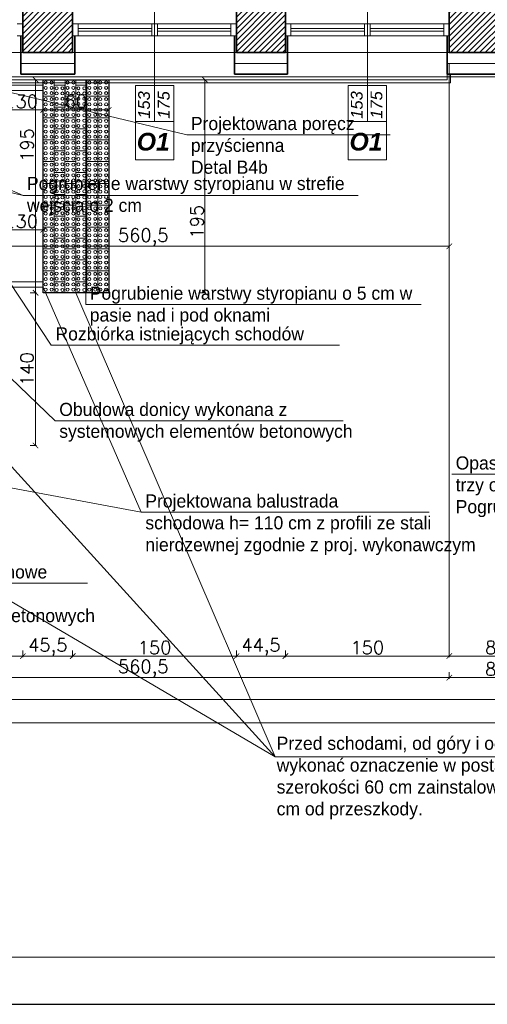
# Model space of a CAD drawing. Header units: millimetres. Extents: x -587 to 33545, y -26688 to 22494.
# Tile 103 of 256: x 10735 to 11163, y 8874 to 9776. Entities that reach past the tile are written whole.
import ezdxf
from ezdxf.lldxf.tags import DXFTag

# ---------------------------------------------------------------- set-up
doc = ezdxf.new("R2010")
doc.units = ezdxf.units.MM
doc.header["$MEASUREMENT"] = 0
doc.layers.add('a3', color=3, linetype='Continuous', lineweight=30, plot=False)
for name, color, linetype, lineweight in [('A_istniejące ściany', 7, 'Continuous', 35), ('A_izolacja', 5, 'Continuous', 9), ('A_l.przerywana', 250, 'ICAD_ISO03W100', 9), ('A_okna wymieniane', 5, 'Continuous', 15), ('A_opisy', 166, 'Continuous', 15), ('A_ściany projektowane', 5, 'Continuous', 35), ('l.przerywana', 104, 'ICAD_ISO03W100', 5), ('l.widokowa', 140, 'Continuous', 15), ('l.wypełnien', 253, 'Continuous', 5), ('Nowe_820-G Rysunki Obrazki_Nr_pióra__1', 7, 'Continuous', 13), ('wymiarowanie', 176, 'Continuous', 9)]:
    doc.layers.add(name, color=color, linetype=linetype, lineweight=lineweight)
doc.styles.add('ARIALL', font='GOTHIC.TTF', dxfattribs={"height": 40})
doc.styles.add('ROMANS', font='romans')
doc.styles.add('styl2', font='simplex.shx')
doc.linetypes.add('BATTING', pattern='A,0.00254,-2.54,[134,ltypeshp.shx,S=2.54,R=0,X=-2.54,Y=0],-5.08,[134,ltypeshp.shx,S=2.54,R=180,X=2.54,Y=0],-2.54', length=10.16254)
tags = doc.linetypes.add('ICAD_ISO03W100', pattern=[30, 12, -18]).pattern_tags.tags
tags[6:7] = [DXFTag(74, 4), DXFTag(75, 0), DXFTag(340, '0'), DXFTag(46, 1.0), DXFTag(50, 0.0), DXFTag(44, 0.0), DXFTag(45, 0.0)]
tags[4:5] = [DXFTag(74, 4), DXFTag(75, 0), DXFTag(340, '0'), DXFTag(46, 1.0), DXFTag(50, 0.0), DXFTag(44, 0.0), DXFTag(45, 0.0)]
doc.dimstyles.new('Skala 1-50', dxfattribs={"dimtxt": 12, "dimasz": 5, "dimexe": 1, "dimexo": 1, "dimgap": 1.5, "dimtad": 1, "dimdec": 1, "dimrnd": 0.5, "dimtxsty": 'styl2', "dimblk": 'ARCHTICK', "dimcen": 5, "dimadec": 0, "dimazin": 0, "dimtfac": 1, "dimtdec": 1, "dimtmove": 1, "dimatfit": 3, "dimldrblk": 'ARCHTICK', "dimfxl": 5, "dimfxlon": 1, "dimlwd": -1, "dimlwe": -1, "dimarcsym": 0})

# ---------------------------------------------------------------- blocks, each defined once
blk = doc.blocks.new('_ArchTick')
at = {"color": 0, "linetype": 'ByBlock', "const_width": 0.15}
blk.add_lwpolyline([(-0.5, -0.5), (0.5, 0.5)], dxfattribs=at)
blk = doc.blocks.new('*D5705')
at = {"layer": 'Defpoints', "color": 0}
for p in [(10567.7, 9723.65), (11128.02, 9725.65), (11128.02, 9568.11)]:
    blk.add_point(p, dxfattribs=at)
at = {"layer": 'wymiarowanie', "color": 0}
for p, q in [((10567.7, 9573.11), (10567.7, 9567.11)), ((10567.7, 9568.11), (11128.02, 9568.11)), ((11128.02, 9573.11), (11128.02, 9567.11))]:
    blk.add_line(p, q, dxfattribs=at)
at = {"layer": 'wymiarowanie', "color": 0, "xscale": 5, "yscale": 5, "zscale": 5, "rotation": 180}
blk.add_blockref('_ArchTick', (10567.7, 9568.11), dxfattribs=at)
at = {"layer": 'wymiarowanie', "color": 0, "xscale": 5, "yscale": 5, "zscale": 5}
blk.add_blockref('_ArchTick', (11128.02, 9568.11), dxfattribs=at)
at = {"layer": 'wymiarowanie', "color": 0, "insert": (10847.86, 9576.47), "char_height": 12, "attachment_point": 5, "style": 'styl2'}
blk.add_mtext('560,5', dxfattribs=at)
blk = doc.blocks.new('*D5812')
at = {"layer": 'Defpoints', "color": 0}
for p in [(10737.7, 9745.65), (10567.7, 9723.65), (10737.7, 9192.87)]:
    blk.add_point(p, dxfattribs=at)
at = {"layer": 'wymiarowanie', "color": 0}
for p, q in [((10567.7, 9197.87), (10567.7, 9191.87)), ((10737.7, 9197.87), (10737.7, 9191.87)), ((10567.7, 9192.87), (10737.7, 9192.87))]:
    blk.add_line(p, q, dxfattribs=at)
at = {"layer": 'wymiarowanie', "color": 0, "xscale": 5, "yscale": 5, "zscale": 5, "rotation": 180}
blk.add_blockref('_ArchTick', (10567.7, 9192.87), dxfattribs=at)
at = {"layer": 'wymiarowanie', "color": 0, "xscale": 5, "yscale": 5, "zscale": 5}
blk.add_blockref('_ArchTick', (10737.7, 9192.87), dxfattribs=at)
at = {"layer": 'wymiarowanie', "color": 0, "insert": (10652.7, 9200.67), "char_height": 12, "attachment_point": 5, "style": 'styl2'}
blk.add_mtext('170', dxfattribs=at)
blk = doc.blocks.new('*D5813')
at = {"layer": 'Defpoints', "color": 0}
for p in [(10737.7, 9745.65), (10783.28, 9745.65), (10783.28, 9192.87)]:
    blk.add_point(p, dxfattribs=at)
at = {"layer": 'wymiarowanie', "color": 0}
for p, q in [((10737.7, 9197.87), (10737.7, 9191.87)), ((10783.28, 9197.87), (10783.28, 9191.87)), ((10737.7, 9192.87), (10783.28, 9192.87))]:
    blk.add_line(p, q, dxfattribs=at)
at = {"layer": 'wymiarowanie', "color": 0, "xscale": 5, "yscale": 5, "zscale": 5, "rotation": 180}
blk.add_blockref('_ArchTick', (10737.7, 9192.87), dxfattribs=at)
at = {"layer": 'wymiarowanie', "color": 0, "xscale": 5, "yscale": 5, "zscale": 5}
blk.add_blockref('_ArchTick', (10783.28, 9192.87), dxfattribs=at)
at = {"layer": 'wymiarowanie', "color": 0, "insert": (10760.49, 9201.22), "char_height": 12, "attachment_point": 5, "style": 'styl2'}
blk.add_mtext('45,5', dxfattribs=at)
blk = doc.blocks.new('*D5814')
at = {"layer": 'Defpoints', "color": 0}
for p in [(10783.28, 9745.65), (10933.28, 9745.65), (10933.28, 9192.87)]:
    blk.add_point(p, dxfattribs=at)
at = {"layer": 'wymiarowanie', "color": 0}
for p, q in [((10783.28, 9197.87), (10783.28, 9191.87)), ((10933.28, 9197.87), (10933.28, 9191.87)), ((10783.28, 9192.87), (10933.28, 9192.87))]:
    blk.add_line(p, q, dxfattribs=at)
at = {"layer": 'wymiarowanie', "color": 0, "xscale": 5, "yscale": 5, "zscale": 5, "rotation": 180}
blk.add_blockref('_ArchTick', (10783.28, 9192.87), dxfattribs=at)
at = {"layer": 'wymiarowanie', "color": 0, "xscale": 5, "yscale": 5, "zscale": 5}
blk.add_blockref('_ArchTick', (10933.28, 9192.87), dxfattribs=at)
at = {"layer": 'wymiarowanie', "color": 0, "insert": (10858.28, 9200.67), "char_height": 12, "attachment_point": 5, "style": 'styl2'}
blk.add_mtext('150', dxfattribs=at)
blk = doc.blocks.new('*D5815')
at = {"layer": 'Defpoints', "color": 0}
for p in [(10978.02, 9745.65), (11128.02, 9745.65), (11128.02, 9192.87)]:
    blk.add_point(p, dxfattribs=at)
at = {"layer": 'wymiarowanie', "color": 0}
for p, q in [((10978.02, 9197.87), (10978.02, 9191.87)), ((11128.02, 9197.87), (11128.02, 9191.87)), ((10978.02, 9192.87), (11128.02, 9192.87))]:
    blk.add_line(p, q, dxfattribs=at)
at = {"layer": 'wymiarowanie', "color": 0, "xscale": 5, "yscale": 5, "zscale": 5, "rotation": 180}
blk.add_blockref('_ArchTick', (10978.02, 9192.87), dxfattribs=at)
at = {"layer": 'wymiarowanie', "color": 0, "xscale": 5, "yscale": 5, "zscale": 5}
blk.add_blockref('_ArchTick', (11128.02, 9192.87), dxfattribs=at)
at = {"layer": 'wymiarowanie', "color": 0, "insert": (11053.02, 9200.67), "char_height": 12, "attachment_point": 5, "style": 'styl2'}
blk.add_mtext('150', dxfattribs=at)
blk = doc.blocks.new('*D5816')
at = {"layer": 'Defpoints', "color": 0}
for p in [(11128.02, 9745.65), (11214.13, 9725.65), (11214.13, 9192.87)]:
    blk.add_point(p, dxfattribs=at)
at = {"layer": 'wymiarowanie', "color": 0}
for p, q in [((11128.02, 9197.87), (11128.02, 9191.87)), ((11214.13, 9197.87), (11214.13, 9191.87)), ((11128.02, 9192.87), (11214.13, 9192.87))]:
    blk.add_line(p, q, dxfattribs=at)
at = {"layer": 'wymiarowanie', "color": 0, "xscale": 5, "yscale": 5, "zscale": 5, "rotation": 180}
blk.add_blockref('_ArchTick', (11128.02, 9192.87), dxfattribs=at)
at = {"layer": 'wymiarowanie', "color": 0, "xscale": 5, "yscale": 5, "zscale": 5}
blk.add_blockref('_ArchTick', (11214.13, 9192.87), dxfattribs=at)
at = {"layer": 'wymiarowanie', "color": 0, "insert": (11171.07, 9200.67), "char_height": 12, "attachment_point": 5, "style": 'styl2'}
blk.add_mtext('86', dxfattribs=at)
blk = doc.blocks.new('*D5832')
at = {"layer": 'Defpoints', "color": 0}
for p in [(10567.7, 9206.01), (11128.02, 9212.06), (11128.02, 9173.15)]:
    blk.add_point(p, dxfattribs=at)
at = {"layer": 'wymiarowanie', "color": 0}
for p, q in [((10567.7, 9178.15), (10567.7, 9172.15)), ((10567.7, 9173.15), (11128.02, 9173.15)), ((11128.02, 9178.15), (11128.02, 9172.15))]:
    blk.add_line(p, q, dxfattribs=at)
at = {"layer": 'wymiarowanie', "color": 0, "xscale": 5, "yscale": 5, "zscale": 5, "rotation": 180}
blk.add_blockref('_ArchTick', (10567.7, 9173.15), dxfattribs=at)
at = {"layer": 'wymiarowanie', "color": 0, "xscale": 5, "yscale": 5, "zscale": 5}
blk.add_blockref('_ArchTick', (11128.02, 9173.15), dxfattribs=at)
at = {"layer": 'wymiarowanie', "color": 0, "insert": (10847.86, 9181.5), "char_height": 12, "attachment_point": 5, "style": 'styl2'}
blk.add_mtext('560,5', dxfattribs=at)
blk = doc.blocks.new('*D5833')
at = {"layer": 'Defpoints', "color": 0}
for p in [(11128.02, 9212.06), (11214.13, 9211.92), (11214.13, 9173.15)]:
    blk.add_point(p, dxfattribs=at)
at = {"layer": 'wymiarowanie', "color": 0}
for p, q in [((11128.02, 9178.15), (11128.02, 9172.15)), ((11128.02, 9173.15), (11214.13, 9173.15)), ((11214.13, 9178.15), (11214.13, 9172.15))]:
    blk.add_line(p, q, dxfattribs=at)
at = {"layer": 'wymiarowanie', "color": 0, "xscale": 5, "yscale": 5, "zscale": 5, "rotation": 180}
blk.add_blockref('_ArchTick', (11128.02, 9173.15), dxfattribs=at)
at = {"layer": 'wymiarowanie', "color": 0, "xscale": 5, "yscale": 5, "zscale": 5}
blk.add_blockref('_ArchTick', (11214.13, 9173.15), dxfattribs=at)
at = {"layer": 'wymiarowanie', "color": 0, "insert": (11171.07, 9180.95), "char_height": 12, "attachment_point": 5, "style": 'styl2'}
blk.add_mtext('86', dxfattribs=at)
blk = doc.blocks.new('*D5839')
at = {"layer": 'Defpoints', "color": 0}
for p in [(11882.33, 9187.87), (8887.19, 9178.15), (11882.33, 9153.09)]:
    blk.add_point(p, dxfattribs=at)
at = {"layer": 'wymiarowanie', "color": 0}
for p, q in [((8887.19, 9158.09), (8887.19, 9152.09)), ((8887.19, 9153.09), (11882.33, 9153.09)), ((11882.33, 9158.09), (11882.33, 9152.09))]:
    blk.add_line(p, q, dxfattribs=at)
at = {"layer": 'wymiarowanie', "color": 0, "xscale": 5, "yscale": 5, "zscale": 5, "rotation": 180}
blk.add_blockref('_ArchTick', (8887.19, 9153.09), dxfattribs=at)
at = {"layer": 'wymiarowanie', "color": 0, "xscale": 5, "yscale": 5, "zscale": 5}
blk.add_blockref('_ArchTick', (11882.33, 9153.09), dxfattribs=at)
at = {"layer": 'wymiarowanie', "color": 0, "insert": (10384.76, 9160.9), "char_height": 12, "attachment_point": 5, "style": 'styl2'}
blk.add_mtext('2995', dxfattribs=at)
blk = doc.blocks.new('*D5841')
at = {"layer": 'Defpoints', "color": 0}
for p in [(11902.33, 9168.15), (8867.19, 9158.09), (11902.33, 9131.86)]:
    blk.add_point(p, dxfattribs=at)
at = {"layer": 'wymiarowanie', "color": 0}
for p, q in [((8867.19, 9136.86), (8867.19, 9130.86)), ((11902.33, 9136.86), (11902.33, 9130.86)), ((8867.19, 9131.86), (11902.33, 9131.86))]:
    blk.add_line(p, q, dxfattribs=at)
at = {"layer": 'wymiarowanie', "color": 0, "xscale": 5, "yscale": 5, "zscale": 5, "rotation": 180}
blk.add_blockref('_ArchTick', (8867.19, 9131.86), dxfattribs=at)
at = {"layer": 'wymiarowanie', "color": 0, "xscale": 5, "yscale": 5, "zscale": 5}
blk.add_blockref('_ArchTick', (11902.33, 9131.86), dxfattribs=at)
at = {"layer": 'wymiarowanie', "color": 0, "insert": (10384.76, 9139.67), "char_height": 12, "attachment_point": 5, "style": 'styl2'}
blk.add_mtext('3035', dxfattribs=at)
blk = doc.blocks.new('*D5943')
at = {"layer": 'Defpoints', "color": 0}
for p in [(10933.28, 9745.65), (10978.02, 9745.65), (10933.28, 9192.87)]:
    blk.add_point(p, dxfattribs=at)
at = {"layer": 'wymiarowanie', "color": 0}
for p, q in [((10933.28, 9197.87), (10933.28, 9191.87)), ((10978.02, 9197.87), (10978.02, 9191.87)), ((10978.02, 9192.87), (10933.28, 9192.87))]:
    blk.add_line(p, q, dxfattribs=at)
at = {"layer": 'wymiarowanie', "color": 0, "xscale": 5, "yscale": 5, "zscale": 5, "rotation": 180}
blk.add_blockref('_ArchTick', (10933.28, 9192.87), dxfattribs=at)
at = {"layer": 'wymiarowanie', "color": 0, "xscale": 5, "yscale": 5, "zscale": 5}
blk.add_blockref('_ArchTick', (10978.02, 9192.87), dxfattribs=at)
at = {"layer": 'wymiarowanie', "color": 0, "insert": (10955.65, 9201.22), "char_height": 12, "attachment_point": 5, "style": 'styl2'}
blk.add_mtext('44,5', dxfattribs=at)
blk = doc.blocks.new('*D6246')
at = {"layer": 'Defpoints', "color": 0}
for p in [(10726.27, 9525.65), (10749.3, 9525.65), (10726.27, 9385.65)]:
    blk.add_point(p, dxfattribs=at)
at = {"layer": 'wymiarowanie', "color": 0}
for p, q in [((10744.3, 9525.65), (10750.3, 9525.65)), ((10749.3, 9385.65), (10749.3, 9525.65)), ((10744.3, 9385.65), (10750.3, 9385.65))]:
    blk.add_line(p, q, dxfattribs=at)
at = {"layer": 'wymiarowanie', "color": 0, "xscale": 5, "yscale": 5, "zscale": 5}
for p, rotation in [((10749.3, 9525.65), 90), ((10749.3, 9385.65), 270)]:
    blk.add_blockref('_ArchTick', p, dxfattribs=dict(at, rotation=rotation))
at = {"layer": 'wymiarowanie', "color": 0, "insert": (10741.5, 9455.65), "char_height": 12, "attachment_point": 5, "rotation": 90, "style": 'styl2'}
blk.add_mtext('140', dxfattribs=at)
blk = doc.blocks.new('*D6247')
at = {"layer": 'Defpoints', "color": 0}
for p in [(10729.9, 9720.65), (10749.3, 9720.65), (10726.27, 9525.65)]:
    blk.add_point(p, dxfattribs=at)
at = {"layer": 'wymiarowanie', "color": 0}
for p, q in [((10744.3, 9720.65), (10750.3, 9720.65)), ((10749.3, 9525.65), (10749.3, 9720.65)), ((10744.3, 9525.65), (10750.3, 9525.65))]:
    blk.add_line(p, q, dxfattribs=at)
at = {"layer": 'wymiarowanie', "color": 0, "xscale": 5, "yscale": 5, "zscale": 5}
for p, rotation in [((10749.3, 9720.65), 90), ((10749.3, 9525.65), 270)]:
    blk.add_blockref('_ArchTick', p, dxfattribs=dict(at, rotation=rotation))
at = {"layer": 'wymiarowanie', "color": 0, "insert": (10741.5, 9660.91), "char_height": 12, "attachment_point": 5, "rotation": 90, "style": 'styl2'}
blk.add_mtext('195', dxfattribs=at)
blk = doc.blocks.new('*D6292')
at = {"layer": 'Defpoints', "color": 0}
for p in [(10756.27, 9583.19), (10726.27, 9535.65), (10756.27, 9535.65)]:
    blk.add_point(p, dxfattribs=at)
at = {"layer": 'wymiarowanie', "color": 0}
for p, q in [((10726.27, 9578.19), (10726.27, 9584.19)), ((10756.27, 9578.19), (10756.27, 9584.19)), ((10726.27, 9583.19), (10756.27, 9583.19))]:
    blk.add_line(p, q, dxfattribs=at)
at = {"layer": 'wymiarowanie', "color": 0, "xscale": 5, "yscale": 5, "zscale": 5, "rotation": 180}
blk.add_blockref('_ArchTick', (10726.27, 9583.19), dxfattribs=at)
at = {"layer": 'wymiarowanie', "color": 0, "xscale": 5, "yscale": 5, "zscale": 5}
blk.add_blockref('_ArchTick', (10756.27, 9583.19), dxfattribs=at)
at = {"layer": 'wymiarowanie', "color": 0, "insert": (10741.27, 9591), "char_height": 12, "attachment_point": 5, "style": 'styl2'}
blk.add_mtext('30', dxfattribs=at)
blk = doc.blocks.new('*D6303')
at = {"layer": 'Defpoints', "color": 0}
for p in [(10876.27, 9720.65), (10744.3, 9525.65), (10904.24, 9525.65)]:
    blk.add_point(p, dxfattribs=at)
at = {"layer": 'wymiarowanie', "color": 0}
for p, q in [((10899.24, 9720.65), (10905.24, 9720.65)), ((10904.24, 9720.65), (10904.24, 9525.65)), ((10899.24, 9525.65), (10905.24, 9525.65))]:
    blk.add_line(p, q, dxfattribs=at)
at = {"layer": 'wymiarowanie', "color": 0, "xscale": 5, "yscale": 5, "zscale": 5}
for p, rotation in [((10904.24, 9720.65), 90), ((10904.24, 9525.65), 270)]:
    blk.add_blockref('_ArchTick', p, dxfattribs=dict(at, rotation=rotation))
at = {"layer": 'wymiarowanie', "color": 0, "insert": (10897.03, 9590.67), "char_height": 12, "attachment_point": 5, "rotation": 90, "style": 'styl2'}
blk.add_mtext('195', dxfattribs=at)
blk = doc.blocks.new('kostka integracyjna')
at = {"layer": 'l.wypełnien', "color": 252}
blk.add_lwpolyline([(337945.36, 214964.05), (337965.36, 214964.05), (337965.36, 214974.05), (337945.36, 214974.05), (337945.36, 214964.05)], dxfattribs=at)
for centre in [(337948.11, 214971.73), (337952.91, 214971.73), (337957.81, 214971.73), (337962.6, 214971.73), (337948.11, 214966.36), (337952.91, 214966.36), (337957.81, 214966.36), (337962.6, 214966.36)]:
    blk.add_circle(centre, 1.38, dxfattribs=at)
blk = doc.blocks.new('*D6334')
at = {"layer": 'Defpoints', "color": 0}
for p in [(10756.27, 9692.95), (10756.27, 9685.65), (10816.27, 9685.65)]:
    blk.add_point(p, dxfattribs=at)
at = {"layer": 'wymiarowanie', "color": 0}
for p, q in [((10756.27, 9687.95), (10756.27, 9693.95)), ((10816.27, 9692.95), (10756.27, 9692.95)), ((10816.27, 9687.95), (10816.27, 9693.95))]:
    blk.add_line(p, q, dxfattribs=at)
at = {"layer": 'wymiarowanie', "color": 0, "xscale": 5, "yscale": 5, "zscale": 5, "rotation": 180}
blk.add_blockref('_ArchTick', (10756.27, 9692.95), dxfattribs=at)
at = {"layer": 'wymiarowanie', "color": 0, "xscale": 5, "yscale": 5, "zscale": 5}
blk.add_blockref('_ArchTick', (10816.27, 9692.95), dxfattribs=at)
at = {"layer": 'wymiarowanie', "color": 0, "insert": (10786.27, 9700.75), "char_height": 12, "attachment_point": 5, "style": 'styl2'}
blk.add_mtext('60', dxfattribs=at)
blk = doc.blocks.new('*D6335')
at = {"layer": 'Defpoints', "color": 0}
for p in [(10726.27, 9692.95), (10756.27, 9685.65), (10726.27, 9680.26)]:
    blk.add_point(p, dxfattribs=at)
at = {"layer": 'wymiarowanie', "color": 0}
for p, q in [((10726.27, 9687.95), (10726.27, 9693.95)), ((10756.27, 9692.95), (10726.27, 9692.95)), ((10756.27, 9687.95), (10756.27, 9693.95))]:
    blk.add_line(p, q, dxfattribs=at)
at = {"layer": 'wymiarowanie', "color": 0, "xscale": 5, "yscale": 5, "zscale": 5, "rotation": 180}
blk.add_blockref('_ArchTick', (10726.27, 9692.95), dxfattribs=at)
at = {"layer": 'wymiarowanie', "color": 0, "xscale": 5, "yscale": 5, "zscale": 5}
blk.add_blockref('_ArchTick', (10756.27, 9692.95), dxfattribs=at)
at = {"layer": 'wymiarowanie', "color": 0, "insert": (10741.27, 9700.75), "char_height": 12, "attachment_point": 5, "style": 'styl2'}
blk.add_mtext('30', dxfattribs=at)

msp = doc.modelspace()

# ---------------------------------------------------------------- hatches: boundary and pattern name
at = {"layer": 'l.wypełnien'}
h = msp.add_hatch(dxfattribs=at)
h.set_pattern_fill('ANSI31', color=256, scale=30, style=0)
h.set_pattern_definition([(45, (0, 6.0705), (-2.6516504, 2.6516504), [])])
h.paths.add_polyline_path([(10913.66, 10408.59), (10997.39, 10408.59), (11117.42, 10408.59), (11176.61, 10408.59), (11176.61, 10407.53), (11164.43, 10407.53), (11164.43, 10405.21), (11180.1, 10405.21), (11180.1, 10408.59), (11291.35, 10408.59), (11291.35, 10365.41), (11212.91, 10365.41), (11212.91, 10287.41), (11174.51, 10287.41), (11174.51, 10365.41), (11117.42, 10365.41), (10913.66, 10365.41)])
h.paths.add_polyline_path([(11186.51, 10332.41), (11186.51, 10353.41), (11200.91, 10353.41), (11200.91, 10332.41)], flags=16)
h.paths.add_polyline_path([(11186.51, 10332.41), (11186.51, 10353.41), (11200.91, 10353.41), (11200.91, 10332.41)], flags=0)
h.paths.add_polyline_path([(11186.51, 10299.41), (11186.51, 10320.41), (11200.91, 10320.41), (11200.91, 10299.41)], flags=16)
h.paths.add_polyline_path([(11186.51, 10299.41), (11186.51, 10320.41), (11200.91, 10320.41), (11200.91, 10299.41)], flags=0)
h.paths.add_polyline_path([(11234.13, 9745.65), (11234.13, 9788.83), (11199.91, 9788.83), (11199.91, 9818.83), (11174.51, 9818.83), (11174.51, 9788.83), (11128.02, 9788.83), (11128.02, 9745.65)])
h.paths.add_polyline_path([(10477.77, 9788.83), (10504.8, 9788.83), (10504.8, 9768.83), (10529.35, 9769.06), (10529.35, 9788.83), (10587.7, 9788.83), (10587.7, 9745.65), (10477.77, 9745.65)])
h.paths.add_polyline_path([(10783.28, 9745.65), (10783.28, 9788.83), (10737.7, 9788.83), (10737.7, 9745.65)])
h.paths.add_polyline_path([(10978.02, 9745.65), (10978.02, 9788.83), (10933.28, 9788.83), (10933.28, 9745.65)])
h.paths.add_polyline_path([(10769.66, 10365.41), (10771.66, 10365.41), (10771.66, 10408.59), (10736.26, 10408.59), (10736.26, 10365.41)])
h.paths.add_polyline_path([(10457.77, 9745.65), (10457.77, 9788.83), (10477.77, 9788.83), (10477.77, 9745.65), (10470.93, 9745.65)])
h.paths.add_polyline_path([(10771.66, 10365.41), (10771.66, 10408.59), (10791.66, 10408.59), (10791.66, 10365.41)])
h.paths.add_polyline_path([(10913.66, 10365.41), (10913.66, 10408.59), (10893.66, 10408.59), (10893.66, 10365.41)])
h.paths.add_polyline_path([(10504.8, 9768.83), (10504.8, 9788.83), (10529.35, 9788.83), (10529.35, 9769.06)])

# ---------------------------------------------------------------- linework, layer by layer
at = {"layer": 'a3'}
msp.add_lwpolyline([(13075.31, 8874.01), (13075.31, 11844.01), (7575.31, 11844.01), (7575.31, 8874.01), (13075.31, 8874.01)], dxfattribs=at)
at = {"layer": 'A_istniejące ściany', "color": 7}
for points in [[(10737.7, 9788.83), (10737.7, 9745.65)], [(10783.28, 9745.65), (10783.28, 9788.83)], [(10933.28, 9788.83), (10933.28, 9745.65)], [(10978.02, 9745.65), (10978.02, 9788.83)], [(11128.02, 9788.83), (11128.02, 9745.65)], [(10737.7, 9745.65), (10737.7, 9760.89)], [(10933.28, 9745.65), (10933.28, 9760.89)], [(11128.02, 9745.65), (11128.02, 9760.89)], [(10737.7, 9745.65), (10783.28, 9745.65)], [(10933.28, 9745.65), (10978.02, 9745.65)], [(11128.02, 9745.65), (11234.13, 9745.65)]]:
    msp.add_lwpolyline(points, dxfattribs=at)
at = {"layer": 'A_izolacja', "lineweight": 35}
for p, q in [((10735.7, 9760.89), (10735.7, 9725.65)), ((10785.28, 9760.89), (10785.28, 9725.65)), ((10931.28, 9760.89), (10931.28, 9725.65)), ((10980.02, 9760.89), (10980.02, 9725.65)), ((11126.02, 9760.89), (11126.02, 9725.65))]:
    msp.add_line(p, q, dxfattribs=at)
at = {"layer": 'A_izolacja', "linetype": 'BATTING'}
for points in [[(10735.7, 9735.65), (10785.28, 9735.65)], [(10931.28, 9735.65), (10980.02, 9735.65)]]:
    msp.add_lwpolyline(points, dxfattribs=at)
at = {"layer": 'A_izolacja', "color": 5, "linetype": 'BATTING'}
msp.add_lwpolyline([(11126.02, 9735.65), (11236.13, 9735.65)], dxfattribs=at)
at = {"layer": 'A_izolacja', "lineweight": 35}
for points in [[(10735.7, 9725.65), (10785.28, 9725.65)], [(10931.28, 9725.65), (10980.02, 9725.65)]]:
    msp.add_lwpolyline(points, dxfattribs=at)
at = {"layer": 'A_l.przerywana', "color": 7, "ltscale": 0.3}
for points in [[(10739.75, 9745.65), (10586.5, 9745.65)], [(10935.33, 9745.65), (10782.08, 9745.65)], [(11130.06, 9745.65), (10976.82, 9745.65)]]:
    msp.add_lwpolyline(points, dxfattribs=at)
at = {"layer": 'A_okna wymieniane'}
for points in [[(10737.7, 9771.9), (10732.62, 9771.9)], [(10737.7, 9760.89), (10737.7, 9771.9)], [(10788.36, 9771.9), (10783.28, 9771.9)], [(10783.28, 9771.9), (10783.28, 9760.89)], [(10787.16, 9771.9), (10855.74, 9771.9)], [(10788.36, 9760.89), (10788.36, 9771.9)], [(10855.74, 9767.67), (10788.36, 9767.67)], [(10788.36, 9767.67), (10788.36, 9765.13)], [(10788.36, 9765.13), (10855.74, 9765.13)], [(10860.82, 9771.9), (10855.74, 9771.9)], [(10855.74, 9771.9), (10855.74, 9760.89)], [(10855.74, 9765.13), (10855.74, 9767.67)], [(10860.82, 9760.89), (10860.82, 9771.9)], [(10860.82, 9771.9), (10930.25, 9771.9)], [(10928.2, 9767.67), (10860.82, 9767.67)], [(10860.82, 9767.67), (10860.82, 9765.13)], [(10860.82, 9765.13), (10928.2, 9765.13)], [(10933.28, 9771.9), (10928.2, 9771.9)], [(10928.2, 9771.9), (10928.2, 9760.89)], [(10928.2, 9765.13), (10928.2, 9767.67)], [(10933.28, 9760.89), (10933.28, 9771.9)], [(10983.1, 9771.9), (10978.02, 9771.9)], [(10978.02, 9771.9), (10978.02, 9760.89)], [(10981.9, 9771.9), (11050.48, 9771.9)], [(10983.1, 9760.89), (10983.1, 9771.9)], [(11050.48, 9767.67), (10983.1, 9767.67)], [(10983.1, 9767.67), (10983.1, 9765.13)], [(10983.1, 9765.13), (11050.48, 9765.13)], [(11055.56, 9771.9), (11050.48, 9771.9)], [(11050.48, 9771.9), (11050.48, 9760.89)], [(11050.48, 9765.13), (11050.48, 9767.67)], [(11055.56, 9760.89), (11055.56, 9771.9)], [(11055.56, 9771.9), (11124.98, 9771.9)], [(11122.94, 9767.67), (11055.56, 9767.67)], [(11055.56, 9767.67), (11055.56, 9765.13)], [(11055.56, 9765.13), (11122.94, 9765.13)], [(11128.02, 9771.9), (11122.94, 9771.9)], [(11122.94, 9771.9), (11122.94, 9760.89)], [(11122.94, 9765.13), (11122.94, 9767.67)], [(11128.02, 9760.89), (11128.02, 9771.9)], [(10732.62, 9760.89), (10737.7, 9760.89)], [(10783.28, 9760.89), (10788.36, 9760.89)], [(10855.74, 9760.89), (10787.16, 9760.89)], [(10855.74, 9760.89), (10860.82, 9760.89)], [(10930.25, 9760.89), (10860.82, 9760.89)], [(10928.2, 9760.89), (10933.28, 9760.89)], [(10978.02, 9760.89), (10983.1, 9760.89)], [(11050.48, 9760.89), (10981.9, 9760.89)], [(11050.48, 9760.89), (11055.56, 9760.89)], [(11124.98, 9760.89), (11055.56, 9760.89)], [(11122.94, 9760.89), (11128.02, 9760.89)]]:
    msp.add_lwpolyline(points, dxfattribs=at)
at = {"layer": 'A_opisy'}
for p, q in [((10858.28, 9687.98), (10858.28, 9821.45)), ((11053.02, 9687.98), (11053.02, 9821.45))]:
    msp.add_line(p, q, dxfattribs=at)
at = {"layer": 'A_opisy', "ltscale": 0.3}
for points in [[(10840.75, 9682.5), (10840.75, 9715.37), (10858.28, 9715.37), (10858.28, 9682.5)], [(10875.81, 9682.5), (10875.81, 9715.37), (10858.28, 9715.37), (10858.28, 9682.5)], [(11035.49, 9682.5), (11035.49, 9715.37), (11053.02, 9715.37), (11053.02, 9682.5)], [(11053.02, 9682.5), (11053.02, 9715.37), (11070.54, 9715.37), (11070.54, 9682.5)], [(10875.81, 9647.44), (10875.81, 9682.5), (10840.75, 9682.5), (10840.75, 9647.44)], [(11070.54, 9647.44), (11070.54, 9682.5), (11035.49, 9682.5), (11035.49, 9647.44)]]:
    msp.add_lwpolyline(points, close=True, dxfattribs=at)
at = {"layer": 'A_ściany projektowane', "color": 7}
for p, q in [((10737.7, 9760.89), (10737.7, 9745.65)), ((10783.28, 9760.89), (10783.28, 9745.65)), ((10933.28, 9760.89), (10933.28, 9745.65)), ((10978.02, 9760.89), (10978.02, 9745.65)), ((11128.02, 9760.89), (11128.02, 9745.65))]:
    msp.add_line(p, q, dxfattribs=at)
at = {"layer": 'A_ściany projektowane', "color": 5}
msp.add_lwpolyline([(11126.02, 9725.65), (11216.13, 9725.65)], dxfattribs=at)
at = {"layer": 'l.przerywana', "color": 5, "ltscale": 0.3}
msp.add_lwpolyline([(10569.7, 9723.65), (10569.7, 9720.65), (11126.02, 9720.65), (11126.02, 9725.65)], dxfattribs=at)
at = {"layer": 'l.widokowa', "color": 5}
for points in [[(9946.69, 11397.27), (8864.69, 11397.27), (8864.69, 9723.15), (11904.83, 9723.15), (11904.83, 11403.07), (11103.75, 11403.07), (11103.75, 10862.39)], [(10566.7, 9723.65), (10566.7, 9717.65), (11129.02, 9717.65), (11129.02, 9725.65)]]:
    msp.add_lwpolyline(points, dxfattribs=at)
at = {"layer": 'l.widokowa', "color": 5, "lineweight": 30}
msp.add_lwpolyline([(10756.27, 9525.65), (10756.27, 9720.65), (10816.27, 9720.65), (10816.27, 9525.65)], close=True, dxfattribs=at)
at = {"layer": 'l.widokowa', "color": 7}
for points in [[(10756.27, 9710.88), (10756.27, 9715.65), (10586.27, 9715.65), (10556.27, 9715.65), (10556.27, 9710.65), (10756.27, 9710.65), (10756.27, 9715.65)], [(10756.27, 9707.65), (10756.27, 9525.65)], [(10576.27, 9355.65), (10576.27, 9535.65), (10756.27, 9535.65)], [(10581.27, 9355.65), (10581.27, 9530.65), (10756.27, 9530.65)], [(10756.27, 9530.65), (10756.27, 9535.65)], [(10756.27, 9535.65), (10756.27, 9530.65)]]:
    msp.add_lwpolyline(points, dxfattribs=at)
at = {"layer": 'l.wypełnien', "color": 252}
for points in [[(10766.27, 9720.65), (10766.27, 9705.65), (10756.27, 9705.65), (10756.27, 9720.65)], [(10786.27, 9720.65), (10786.27, 9705.65), (10776.27, 9705.65), (10776.27, 9720.65)], [(10806.27, 9720.65), (10806.27, 9705.65), (10796.27, 9705.65), (10796.27, 9720.65)], [(10816.27, 9720.65), (10816.27, 9705.65), (10806.27, 9705.65), (10806.27, 9720.65)], [(10776.27, 9705.65), (10776.27, 9695.65)], [(10796.27, 9705.65), (10796.27, 9695.65)]]:
    msp.add_lwpolyline(points, dxfattribs=at)
for centre in [(10758.58, 9718.1), (10763.95, 9718.1), (10778.58, 9718.1), (10783.95, 9718.1), (10798.58, 9718.1), (10803.95, 9718.1), (10808.58, 9718.1), (10813.95, 9718.1), (10758.58, 9713.21), (10763.95, 9713.21), (10778.58, 9713.21), (10783.95, 9713.21), (10798.58, 9713.21), (10803.95, 9713.21), (10808.58, 9713.21), (10813.95, 9713.21), (10758.58, 9708.41), (10763.95, 9708.41), (10778.58, 9708.41), (10783.95, 9708.41), (10798.58, 9708.41), (10803.95, 9708.41), (10808.58, 9708.41), (10813.95, 9708.41), (10768.58, 9532.9), (10773.95, 9532.9), (10788.58, 9532.9), (10793.95, 9532.9), (10768.58, 9528.1), (10773.95, 9528.1), (10788.58, 9528.1), (10793.95, 9528.1)]:
    msp.add_circle(centre, 1.38, dxfattribs=at)
at = {"layer": 'Nowe_820-G Rysunki Obrazki_Nr_pióra__1', "color": 7, "linetype": 'Continuous', "lineweight": 13}
for points in [[(10783.28, 9745.65), (10783.28, 9760.89)], [(10978.02, 9745.65), (10978.02, 9760.89)]]:
    msp.add_lwpolyline(points, dxfattribs=at)
at = {"layer": 'wymiarowanie', "linetype": 'ICAD_ISO03W100', "ltscale": 0.2}
msp.add_line((11128.02, 9735.65), (11128.02, 9197.87), dxfattribs=at)
at = {"layer": 'wymiarowanie'}
for p, q in [((10737.86, 9614.62), (10275.96, 9723.65)), ((10737.86, 9614.62), (10491.32, 9723.65)), ((10795.35, 9514.86), (10795.35, 9720.65)), ((10887.63, 9670.21), (10719.1, 9710.65)), ((10887.63, 9670.21), (11073.92, 9670.21)), ((11044.7, 9614.62), (10737.86, 9614.62)), ((10684.29, 9597.49), (10763.72, 9477.6)), ((10845.97, 9324.58), (10756.27, 9530.65)), ((11102.19, 9514.86), (10795.35, 9514.86)), ((10763.72, 9477.6), (11027.38, 9477.6)), ((10726.27, 9447.67), (10767.18, 9408.4)), ((10767.18, 9408.4), (11030.84, 9408.4)), ((10581.27, 9374.05), (10845.97, 9324.58)), ((11504.08, 9359.38), (11130.24, 9359.38)), ((10845.97, 9324.58), (11109.63, 9324.58)), ((10533.18, 9259.63), (10796.84, 9259.63))]:
    msp.add_line(p, q, dxfattribs=at)
at = {"layer": 'wymiarowanie', "color": 5}
for q in [(10546.27, 9565.65), (10786.27, 9525.65), (10586.27, 9325.67)]:
    msp.add_line((10968.67, 9100.64), q, dxfattribs=at)
at = {"layer": 'wymiarowanie', "color": 5, "ltscale": 4}
msp.add_line((10968.67, 9100.64), (11368.03, 9100.64), dxfattribs=at)
at = {"layer": 'wymiarowanie', "color": 7}
msp.add_lwpolyline([(13026.2, 8917.05), (13026.2, 11788.83), (7624.42, 11788.83), (7624.42, 8917.05)], close=True, dxfattribs=at)

# ---------------------------------------------------------------- block references
at = {"layer": 'wymiarowanie', "xscale": -1, "rotation": 90.00000000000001}
for p in [(225740.31, 347661.01), (225760.31, 347661.01), (225730.31, 347651.01), (225750.31, 347651.01), (225770.31, 347651.01), (225780.31, 347651.01), (225740.31, 347641.01), (225760.31, 347641.01), (225730.31, 347631.01), (225750.31, 347631.01), (225770.31, 347631.01), (225780.31, 347631.01), (225740.31, 347621.01), (225760.31, 347621.01), (225730.31, 347611.01), (225750.31, 347611.01), (225770.31, 347611.01), (225780.31, 347611.01), (225740.31, 347601.01), (225760.31, 347601.01), (225730.31, 347591.01), (225750.31, 347591.01), (225770.31, 347591.01), (225780.31, 347591.01), (225740.31, 347581.01), (225760.31, 347581.01), (225730.31, 347571.01), (225750.31, 347571.01), (225770.31, 347571.01), (225780.31, 347571.01), (225740.31, 347561.01), (225760.31, 347561.01), (225730.31, 347551.01), (225750.31, 347551.01), (225770.31, 347551.01), (225780.31, 347551.01), (225740.31, 347541.01), (225760.31, 347541.01), (225730.31, 347531.01), (225750.31, 347531.01), (225770.31, 347531.01), (225780.31, 347531.01), (225740.31, 347521.01), (225760.31, 347521.01), (225730.31, 347511.01), (225750.31, 347511.01), (225770.31, 347511.01), (225780.31, 347511.01), (225740.31, 347501.01), (225760.31, 347501.01), (225730.31, 347491.01), (225750.31, 347491.01), (225770.31, 347491.01), (225780.31, 347491.01)]:
    msp.add_blockref('kostka integracyjna', p, dxfattribs=at)

# ---------------------------------------------------------------- texts
at = {"layer": 'A_opisy', "ltscale": 0.3, "char_height": 10.8, "width": 109.7533, "attachment_point": 1, "rotation": 90, "style": 'ARIALL'}
for insert in [(10843.19, 9642.65), (11037.92, 9642.65)]:
    msp.add_mtext('\\pxqc;{\\fArial|b0|i1|c238|p34;153\\P175}', dxfattribs=dict(at, insert=insert))
at = {"layer": 'A_opisy', "ltscale": 0.3, "char_height": 16.2, "width": 109.7533, "attachment_point": 9, "style": 'ARIALL'}
for insert in [(10872.15, 9655.58), (11066.88, 9655.58)]:
    msp.add_mtext('{\\fArial|b1|i1|c238|p34;O1}', dxfattribs=dict(at, insert=insert))
at = {"layer": 'wymiarowanie', "color": 6, "linetype": 'Continuous', "char_height": 12, "width": 327.6277, "attachment_point": 3, "style": 'ROMANS'}
for s, insert in [('\\pxql;{\\fCentury Gothic|b0|i0|c238|p0;\\C256;Projektowana poręcz \\Pprzyścienna \\PDetal B4b\\P\\P }', (11219.1, 9686.56)), ('\\pxql;{\\fCentury Gothic|b0|i0|c238|p0;\\C256;\\PPogrubienie warstwy styropianu w strefie wejścia o 2 cm }', (11069.08, 9651.65)), ('\\pxql;{\\fCentury Gothic|b0|i0|c238|p0;\\C256;Pogrubienie warstwy styropianu o 5 cm w pasie nad i pod oknami }', (11126.57, 9531.21)), ('\\pxql;{\\fCentury Gothic|b0|i0|c238|p0;\\C256;Rozbiórka istniejących schodów\\P\\P }', (11095.19, 9493.95)), ('\\pxql;{\\fCentury Gothic|b0|i0|c238|p0;\\C256;Obudowa donicy wykonana z \\Psystemowych elementów betonowych}', (11098.65, 9424.75)), ('\\pxql;{\\fCentury Gothic|b0|i0|c238|p0;\\C256;Opaska wokół okien o szer. 20 cm (łącząca trzy okna )\\PPogrubienie warstwy styropianu o 5 cm }', (11461.47, 9375.73)), ('\\pxql;{\\fCentury Gothic|b0|i0|c238|p0;\\C256;Projektowana balustrada \\Pschodowa h= 110 cm z profili ze stali nierdzewnej zgodnie z proj. wykonawczym\\P\\P }', (11177.43, 9340.93)), ('\\pxql;{\\fCentury Gothic|b0|i0|c238|p0;\\C256;Projektowane schody terenowe\\PWykonane z\\Pprefabrykownych stopnic betonowych\\P\\P }', (10864.64, 9275.98))]:
    msp.add_mtext(s, dxfattribs=dict(at, insert=insert))
at = {"layer": 'wymiarowanie', "ltscale": 4, "insert": (10970.02, 9139.05), "char_height": 12, "width": 400.3081, "attachment_point": 1, "style": 'styl2'}
msp.add_mtext('\\pxsm1,ql;{\\fArial|b0|i0|c238|p34;\\P\\fCentury Gothic|b0|i0|c238|p34;\\C5;Przed schodami, od góry i od dołu biegu, należy wykonać oznaczenie w postaci dotykowego pasa o szerokości 60\\fArial|b0|i0|c238|p34; \\fCentury Gothic|b0|i0|c238|p34;cm zainstalowanego w odległości 30-40 cm od przeszkody. }', dxfattribs=at)

# ---------------------------------------------------------------- dimensions: what is measured, and where the dimension line sits
at = {"layer": 'wymiarowanie'}
for base, p1, p2, picture, middle in [((10737.7, 9192.87), (10567.7, 9723.65), (10737.7, 9745.65), '*D5812', (10652.7, 9200.67)), ((10783.28, 9192.87), (10737.7, 9745.65), (10783.28, 9745.65), '*D5813', (10760.49, 9201.22)), ((10933.28, 9192.87), (10783.28, 9745.65), (10933.28, 9745.65), '*D5814', (10858.28, 9200.67)), ((10933.28, 9192.87), (10978.02, 9745.65), (10933.28, 9745.65), '*D5943', (10955.65, 9201.22)), ((11128.02, 9192.87), (10978.02, 9745.65), (11128.02, 9745.65), '*D5815', (11053.02, 9200.67)), ((11214.13, 9192.87), (11128.02, 9745.65), (11214.13, 9725.65), '*D5816', (11171.07, 9200.67)), ((10726.27, 9692.95), (10756.27, 9685.65), (10726.27, 9680.26), '*D6335', (10741.27, 9700.75)), ((10756.27, 9692.95), (10816.27, 9685.65), (10756.27, 9685.65), '*D6334', (10786.27, 9700.75)), ((10756.27, 9583.19), (10726.27, 9535.65), (10756.27, 9535.65), '*D6292', (10741.27, 9591)), ((11128.02, 9173.15), (10567.7, 9206.01), (11128.02, 9212.06), '*D5832', (10847.86, 9181.5)), ((11214.13, 9173.15), (11128.02, 9212.06), (11214.13, 9211.92), '*D5833', (11171.07, 9180.95)), ((11882.33, 9153.09), (8887.19, 9178.15), (11882.33, 9187.87), '*D5839', (10384.76, 9160.9)), ((11902.33, 9131.86), (8867.19, 9158.09), (11902.33, 9168.15), '*D5841', (10384.76, 9139.67))]:
    dim = msp.add_linear_dim(base=base, p1=p1, p2=p2, dimstyle='Skala 1-50', dxfattribs=at)
    dim.commit()
    dim.dimension.update_dxf_attribs({"geometry": picture, "text_midpoint": middle})
at = {"layer": 'wymiarowanie', "color": 5}
dim = msp.add_linear_dim(base=(11128.02, 9568.11), p1=(10567.7, 9723.65), p2=(11128.02, 9725.65), dimstyle='Skala 1-50', dxfattribs=at)
dim.commit()
dim.dimension.update_dxf_attribs({"geometry": '*D5705', "text_midpoint": (10847.86, 9576.47)})
at = {"layer": 'wymiarowanie'}
for base, p1, p2, picture, middle in [((10749.3, 9720.65), (10726.27, 9525.65), (10729.9, 9720.65), '*D6247', (10749.3, 9660.91)), ((10904.24, 9525.65), (10876.27, 9720.65), (10744.3, 9525.65), '*D6303', (10904.84, 9590.67))]:
    dim = msp.add_linear_dim(base=base, p1=p1, p2=p2, angle=90, dimstyle='Skala 1-50', dxfattribs=at)
    dim.commit()
    dim.dimension.update_dxf_attribs({"geometry": picture, "text_midpoint": middle, "dimtype": 160})
dim = msp.add_linear_dim(base=(10749.3, 9525.65), p1=(10726.27, 9385.65), p2=(10726.27, 9525.65), angle=90, dimstyle='Skala 1-50', dxfattribs=at)
dim.commit()
dim.dimension.update_dxf_attribs({"geometry": '*D6246', "text_midpoint": (10741.5, 9455.65)})

doc.saveas('drawing.dxf')
